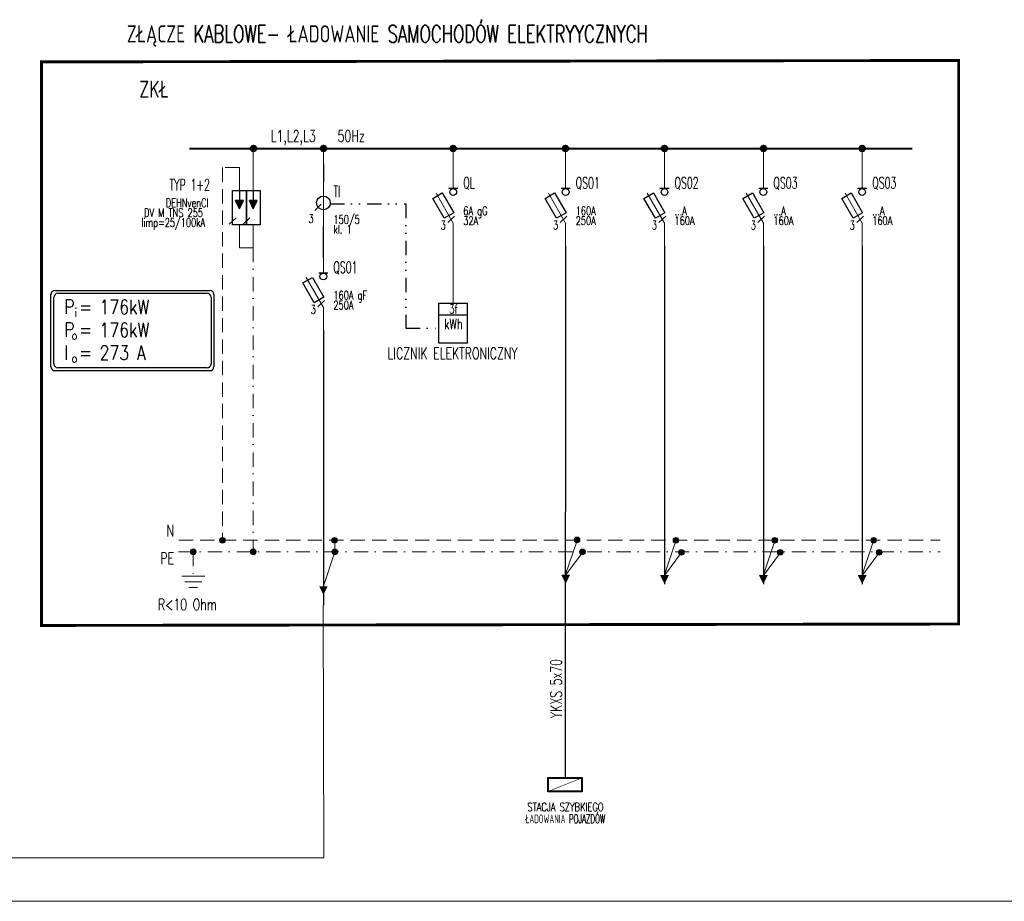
# Model space of a CAD drawing. Header units: millimetres. Extents: x -624 to 147, y 941 to 1125.
# Tile 2 of 3: x -410 to -238, y 961 to 1115. Entities that reach past the tile are written whole.
import ezdxf
from ezdxf.enums import TextEntityAlignment as Align

# ---------------------------------------------------------------- set-up
doc = ezdxf.new("R2010")
doc.units = ezdxf.units.MM
for name, pattern in [('DIVIDE', [1.25, 0.5, -0.25, 0, -0.25, 0, -0.25]), ('HIDDEN', [0.375, 0.25, -0.125]), ('PRZEWOD_N', [3.75, 2.5, -1.25]), ('PRZEWOD_PE', [5, 2.5, -1.25, 0, -1.25])]:
    doc.linetypes.add(name, pattern=pattern)
for name, color, linetype, lineweight in [('BLOCK_1', 1, 'Continuous', 25), ('BLOCK_2', 7, 'Continuous', 18), ('IE_ATRYBUTY_ BLOCK_1', 7, 'Continuous', 20), ('IE_ATRYBUTY_ BLOCK_2', 7, 'Continuous', 18), ('IE_rozdzielnice', 1, 'Continuous', 25), ('ODPŁYW', 3, 'Continuous', 18), ('OPIS', 7, 'Continuous', 18), ('PRZEWOD_N', 4, 'Continuous', 15), ('PRZEWOD_PE', 2, 'Continuous', 15), ('SZYNA', 5, 'Continuous', 40)]:
    doc.layers.add(name, color=color, linetype=linetype, lineweight=lineweight)
for name, color, linetype in [('STEROWANIE', 6, 'Continuous'), ('tabelka', 8, 'Continuous'), ('tabelka_opis', 2, 'Continuous'), ('typ kabla', 30, 'Continuous')]:
    doc.layers.add(name, color=color, linetype=linetype)
doc.styles.add('ROMANS', font='romans.shx', dxfattribs={"width": 0.8})

# ---------------------------------------------------------------- blocks, each defined once
blk = doc.blocks.new('rozgalezienie')
blk.add_hatch(color=0).paths.add_polyline_path([(0.5, 0, 1), (-0.5, 0, 1)])
at = {"color": 0}
blk.add_circle((0, 0), 0.5, dxfattribs=at)
blk = doc.blocks.new('N')
blk.add_line((2, 7.5), (0, 1.5))
blk.add_lwpolyline([(0, 1.5, 1.5, 0, 0), (0, 0, 0, 0, 0)], format="xyseb")
blk = doc.blocks.new('ogranicznik przepiec')
at = {"layer": 'BLOCK_1'}
blk.add_hatch(color=256, dxfattribs=at).paths.add_polyline_path([(0, -7.2), (-0.68, -5.77), (0.68, -5.77)])
for p, q in [((0, -4), (0, 0)), ((0, -10), (0, -14))]:
    blk.add_line(p, q)
for p, q in [((0, -4), (0, -5.77)), ((0, -7.2), (-0.68, -5.77)), ((0.68, -5.77), (-0.68, -5.77)), ((0, -7.2), (0.68, -5.77)), ((-1.79, -9.86), (-0.61, -8.78))]:
    blk.add_line(p, q, dxfattribs=at)
blk.add_lwpolyline([(1.2, -10), (-1.2, -10), (-1.2, -4), (1.2, -4)], close=True, dxfattribs=at)
at = {"layer": 'BLOCK_2', "style": 'ROMANS', "flags": 8}
for tag, p, height, width in [('SYMBOL', (1.75, -4), 2, 0.6), ('TYP', (1.75, -6.91), 1.5, 0.7), ('PARAMETRY', (1.75, -8.63), 1.5, 0.7), ('OPIS1', (1.75, -10.34), 1.5, 0.7)]:
    blk.add_attdef(tag, p, '', height=height, dxfattribs=dict(at, width=width))
at = {"layer": 'BLOCK_2', "style": 'ROMANS', "width": 0.7, "flags": 8}
blk.add_attdef('N', text='', height=1.5, dxfattribs=at).set_placement((-2.08, -10.57), align=Align.RIGHT)
blk = doc.blocks.new('tabliczka_moc')
for p, q in [((-10.03, 14.01), (17.03, 14.01)), ((-10.73, 0.7), (-10.73, 13.31)), ((-10.23, 1.2), (-10.23, 12.81)), ((-9.53, 13.51), (16.53, 13.51)), ((17.23, 12.81), (17.23, 1.2)), ((17.73, 13.31), (17.73, 0.7)), ((-10.03, 0), (17.03, 0)), ((16.53, 0.5), (-9.53, 0.5))]:
    blk.add_line(p, q)
for centre, start, end in [((-10.03, 13.31), 90, 180), ((17.03, 13.31), 360, 90), ((-9.53, 12.81), 90, 180), ((16.53, 12.81), 360, 90), ((-10.03, 0.7), 180, 270), ((-9.53, 1.2), 180, 270), ((16.53, 1.2), 270, 360), ((17.03, 0.7), 270, 360)]:
    blk.add_arc(centre, 0.7, start, end)
at = {"layer": 'BLOCK_2', "style": 'ROMANS', "width": 0.8}
for s, height, p in [('P', 2.5, (-8.42, 9.91, 10000)), ('i', 1.5, (-6.61, 9.41, 10000)), ('=', 2.5, (-5.77, 9.91, 10000)), ('P', 2.5, (-8.42, 5.91, 10000)), ('=', 2.5, (-5.77, 5.91, 10000)), ('o', 1.5, (-7.11, 5.41, 10000)), ('I', 2.5, (-8.42, 1.91, 10000)), ('=', 2.5, (-5.77, 1.91, 10000)), ('o', 1.5, (-7.11, 1.41, 10000))]:
    blk.add_text(s, height=height, dxfattribs=at).set_placement(p)
for tag, p in [('MOC_Z', (-2.24, 9.87)), ('MOC_S', (-2.24, 5.87)), ('PRAD', (-2.24, 1.87))]:
    blk.add_attdef(tag, p, '', height=2.5, dxfattribs=at)
blk = doc.blocks.new('bezpiecznik rozlacznik')
for p, q in [((0, -4), (0, 0)), ((0, -10), (-3, -4.8)), ((0, -10), (0, -14))]:
    blk.add_line(p, q)
at = {"layer": 'BLOCK_1'}
for p, q in [((0.8, -4), (-0.8, -4)), ((-0.96, -9.89), (0.22, -8.81))]:
    blk.add_line(p, q, dxfattribs=at)
blk.add_lwpolyline([(0.08, -8.22), (-1.58, -9.18), (-3.58, -5.72), (-1.92, -4.76)], close=True, dxfattribs=at)
blk.add_circle((0, -4.59), 0.59, dxfattribs=at)
at = {"layer": 'BLOCK_2', "style": 'ROMANS', "flags": 8}
for tag, p, height, width in [('SYMBOL', (1.75, -4), 2, 0.6), ('TYP', (1.75, -6.91), 1.5, 0.7), ('PARAMETRY', (1.75, -8.63), 1.5, 0.7), ('OPIS1', (1.75, -10.34), 1.5, 0.7)]:
    blk.add_attdef(tag, p, '', height=height, dxfattribs=dict(at, width=width))
at = {"layer": 'BLOCK_2', "style": 'ROMANS', "width": 0.7, "flags": 8}
blk.add_attdef('N', text='', height=1.5, dxfattribs=at).set_placement((-1.31, -11.12), align=Align.RIGHT)
blk = doc.blocks.new('PE')
blk.add_line((3, 5.5), (0, 1.5))
blk.add_lwpolyline([(0, 1.5, 1.5, 0, 0), (0, 0, 0, 0, 0)], format="xyseb")
blk = doc.blocks.new('PE_R')
blk.add_line((2, 7.44), (0, 1.5))
blk.add_lwpolyline([(0, 1.5, 1.5, 0, 0), (0, 0, 0, 0, 0)], format="xyseb")
blk = doc.blocks.new('liczniki')
for p, q in [((-2.5, -2), (-2.5, 0)), ((-2.5, 0), (2.5, 0)), ((2.5, -2), (2.5, 0)), ((-2.5, -7), (-2.5, -2)), ((-2.5, -2), (2.5, -2)), ((2.5, -7), (2.5, -2)), ((2.5, -7), (-2.5, -7))]:
    blk.add_line(p, q)
at = {"layer": 'BLOCK_2', "style": 'ROMANS', "flags": 8}
for tag, p, height, width in [('SYMBOL', (3.25, -1.19), 2, 0.6), ('PARAMETRY', (3.25, -3.81), 1.5, 0.7), ('OPIS', (3.25, -5.53), 1.5, 0.7)]:
    blk.add_attdef(tag, p, '', height=height, dxfattribs=dict(at, width=width))
at = {"layer": 'BLOCK_2', "style": 'ROMANS', "width": 0.7, "flags": 8}
for tag, p in [('TYP', (0.04, -4.15)), ('TYP1', (0.04, -6.46))]:
    blk.add_attdef(tag, text='', height=1.8, dxfattribs=at).set_placement(p, align=Align.CENTER)
blk = doc.blocks.new('tablica elektryczna')
h = blk.add_hatch(color=256)
h.paths.add_polyline_path([(-290, -10), (290, -10), (290, -240), (-290, -240)], flags=16)
h.paths.add_polyline_path([(-300, 0), (300, 0), (300, -250), (-300, -250)])
for points in [[(-300, 0), (300, 0), (300, -250), (-300, -250)], [(-290, -10), (290, -10), (290, -240), (-290, -240)]]:
    blk.add_lwpolyline(points, close=True)
at = {"const_width": 10}
blk.add_lwpolyline([(-290, -240), (290, -10)], dxfattribs=at)
at = {"layer": 'IE_ATRYBUTY_ BLOCK_1', "style": 'ROMANS', "width": 0.7, "flags": 8}
blk.add_attdef('TYP', text='', height=200, dxfattribs=at).set_placement((0, -374), align=Align.MIDDLE_CENTER)
at = {"layer": 'IE_ATRYBUTY_ BLOCK_2', "style": 'ROMANS', "width": 0.6, "flags": 8}
for tag, p in [('OPIS1', (0, -576)), ('OPIS2', (0, -776))]:
    blk.add_attdef(tag, text='', height=150, dxfattribs=at).set_placement(p, align=Align.MIDDLE_CENTER)
blk = doc.blocks.new('typ_kabla')
at = {"color": 0, "style": 'ROMANS', "width": 0.7}
blk.add_attdef('TYP_KABLA', text='', height=2, dxfattribs=at).set_placement((0, 0), align=Align.CENTER)
blk = doc.blocks.new('przekladnik pradowy')
blk.add_line((0, -10.6), (0, -2.4))
at = {"layer": 'BLOCK_1'}
blk.add_line((-1.48, -7.82), (-0.37, -6.71), dxfattribs=at)
blk.add_circle((0, -6.5), 1.2, dxfattribs=at)
at = {"layer": 'BLOCK_2', "style": 'ROMANS', "flags": 8}
for tag, p, height, width in [('SYMBOL', (1.75, -5), 2, 0.6), ('TYP', (1.75, -7.91), 1.5, 0.7), ('PARAMETRY', (1.75, -9.63), 1.5, 0.7), ('OPIS1', (1.75, -11.34), 1.5, 0.7)]:
    blk.add_attdef(tag, p, '', height=height, dxfattribs=dict(at, width=width))
at = {"layer": 'BLOCK_2', "style": 'ROMANS', "width": 0.7, "flags": 8}
blk.add_attdef('N', text='', height=1.5, dxfattribs=at).set_placement((-1.71, -9.48), align=Align.RIGHT)

msp = doc.modelspace()

# ---------------------------------------------------------------- linework, layer by layer
at = {"layer": 'IE_rozdzielnice', "linetype": 'HIDDEN', "ltscale": 10, "const_width": 0.5}
msp.add_lwpolyline([(-406.14, 1009.62), (-245.96, 1009.87), (-245.96, 1108.23), (-406.14, 1107.98)], close=True, dxfattribs=at)
at = {"layer": 'ODPŁYW'}
for p, q in [((-369.15, 1089.53), (-369.15, 1092.53)), ((-356.91, 1090.21), (-356.91, 1093.21)), ((-334.23, 1092.86), (-334.23, 1089.86)), ((-314.6, 1089.86), (-314.6, 1092.86)), ((-297.34, 1089.86), (-297.34, 1092.86)), ((-280.07, 1089.86), (-280.07, 1092.86)), ((-262.81, 1089.86), (-262.81, 1092.86)), ((-371.55, 1075.53), (-369.15, 1075.53)), ((-334.23, 1075.86), (-334.23, 1065.86))]:
    msp.add_line(p, q, dxfattribs=at)
at = {"layer": 'ODPŁYW', "lineweight": -3}
for points in [[(-356.91, 1090.21), (-356.91, 1086.96)], [(-356.91, 1073.85), (-356.91, 1079.26)], [(-314.6, 1075.86), (-314.71, 983.08)], [(-297.34, 1075.86), (-297.34, 1016.85)], [(-280.07, 1075.86), (-280.07, 1016.85)], [(-262.81, 1075.86), (-262.81, 1016.85)], [(-356.91, 1061.13), (-356.91, 1013.18)]]:
    msp.add_lwpolyline(points, dxfattribs=at)
at = {"layer": 'ODPŁYW'}
for points in [[(-564.97, 1041.47), (-564.97, 961.48), (-169.97, 961.48), (-169.92, 1061.36), (-169.91, 1061.36)], [(-459.37, 1041.29), (-459.37, 969.07), (-356.85, 969.07), (-356.97, 1013.18)]]:
    msp.add_lwpolyline(points, dxfattribs=at)
at = {"layer": 'PRZEWOD_N', "linetype": 'PRZEWOD_N'}
for p, q in [((-374.51, 1089.53), (-374.51, 1024.48)), ((-371.55, 1089.53), (-374.51, 1089.53)), ((-382.15, 1024.48), (-249.18, 1024.48))]:
    msp.add_line(p, q, dxfattribs=at)
msp.add_lwpolyline([(-354.91, 1022.47), (-354.91, 1024.66)], dxfattribs=at)
msp.add_lwpolyline([(-354.91, 1022.47), (-354.91, 1024.66)], dxfattribs=at)
msp.add_lwpolyline([(-354.91, 1022.47), (-354.91, 1024.66)], dxfattribs=at)
at = {"layer": 'PRZEWOD_PE', "linetype": 'PRZEWOD_PE'}
for p, q in [((-382.2, 1022.48), (-249.18, 1022.48)), ((-379.63, 1022.48), (-379.63, 1018.25)), ((-379.63, 1022.48), (-379.63, 1018.25)), ((-379.63, 1022.48), (-379.63, 1018.25))]:
    msp.add_line(p, q, dxfattribs=at)
at = {"layer": 'PRZEWOD_PE'}
for p, q in [((-381.63, 1018.25), (-377.63, 1018.25)), ((-381.63, 1018.25), (-377.63, 1018.25)), ((-381.63, 1018.25), (-377.63, 1018.25)), ((-381.13, 1017.25), (-378.13, 1017.25)), ((-381.13, 1017.25), (-378.13, 1017.25)), ((-381.13, 1017.25), (-378.13, 1017.25)), ((-380.39, 1016.25), (-378.89, 1016.25)), ((-380.39, 1016.25), (-378.89, 1016.25)), ((-380.39, 1016.25), (-378.89, 1016.25))]:
    msp.add_line(p, q, dxfattribs=at)
at = {"layer": 'PRZEWOD_PE', "linetype": 'PRZEWOD_PE'}
msp.add_lwpolyline([(-369.15, 1075.53), (-369.15, 1022.48)], dxfattribs=at)
at = {"layer": 'STEROWANIE', "linetype": 'DIVIDE', "ltscale": 5}
msp.add_lwpolyline([(-355.72, 1083.2), (-342.51, 1083.2), (-342.51, 1061.53), (-336.73, 1061.53)], dxfattribs=at)
at = {"layer": 'SZYNA'}
msp.add_line((-380.31, 1092.86), (-254.07, 1092.86), dxfattribs=at)

# ---------------------------------------------------------------- block references
at = {"layer": 'IE_rozdzielnice'}
ref = msp.add_blockref('tablica elektryczna', (-314.71, 983.08), dxfattribs=dict(at, xscale=0.01, yscale=0.01, zscale=0.01))
ref.add_attrib('TYP', 'STACJA SZYBKIEGO', dxfattribs={"layer": 'IE_ATRYBUTY_ BLOCK_1', "height": 1.5, "style": 'ROMANS', "width": 0.7}).set_placement((-314.63, 977.93), align=Align.MIDDLE_CENTER)
ref.add_attrib('OPIS2', 'ŁADOWANIA POJAZDÓW ', dxfattribs={"layer": 'IE_ATRYBUTY_ BLOCK_2', "height": 1.5, "style": 'ROMANS', "width": 0.6}).set_placement((-314.35, 975.86), align=Align.MIDDLE_CENTER)
at = {"layer": 'ODPŁYW'}
ref = msp.add_blockref('ogranicznik przepiec', (-369.15, 1089.53), dxfattribs=at)
ref.add_attrib('SYMBOL', 'TYP 1+2', (-383.76, 1085.53), dxfattribs={"layer": 'BLOCK_2', "height": 2, "style": 'ROMANS', "width": 0.6})
ref.add_attrib('TYP', 'DEHNvenCI', (-384.42, 1082.63), dxfattribs={"layer": 'BLOCK_2', "height": 1.5, "style": 'ROMANS', "width": 0.7})
ref.add_attrib('PARAMETRY', 'DV M TNS 255', (-388.23, 1080.91), dxfattribs={"layer": 'BLOCK_2', "height": 1.5, "style": 'ROMANS', "width": 0.7})
ref.add_attrib('OPIS1', 'Iimp=25/100kA', (-388.7, 1079.19), dxfattribs={"layer": 'BLOCK_2', "height": 1.5, "style": 'ROMANS', "width": 0.7})
msp.add_blockref('ogranicznik przepiec', (-371.55, 1089.53), dxfattribs=at)
for p, values in [((-334.23, 1089.86), {'SYMBOL': 'QL', 'PARAMETRY': '6A gG', 'OPIS1': '32A', 'N': '3'}), ((-314.6, 1089.86), {'PARAMETRY': '160A', 'OPIS1': '250A', 'N': '3', 'SYMBOL': 'QS01'}), ((-297.34, 1089.86), {'PARAMETRY': '...A', 'OPIS1': '160A', 'N': '3', 'SYMBOL': 'QS02'}), ((-280.07, 1089.86), {'PARAMETRY': '...A', 'OPIS1': '160A', 'N': '3', 'SYMBOL': 'QS03'}), ((-262.81, 1089.86), {'PARAMETRY': '...A', 'OPIS1': '160A', 'N': '3', 'SYMBOL': 'QS03'}), ((-356.91, 1075.13), {'PARAMETRY': '160A gF', 'OPIS1': '250A', 'N': '3', 'SYMBOL': 'QS01'})]:
    msp.add_blockref('bezpiecznik rozlacznik', p, dxfattribs=at).add_auto_attribs(values)
ref = msp.add_blockref('przekladnik pradowy', (-356.91, 1089.86), dxfattribs=at)
ref.add_attrib('SYMBOL', 'TI', (-355.15, 1084.36), dxfattribs={"layer": 'BLOCK_2', "height": 2, "style": 'ROMANS', "width": 0.6})
ref.add_attrib('PARAMETRY', '150/5', (-355.15, 1079.73), dxfattribs={"layer": 'BLOCK_2', "height": 1.5, "style": 'ROMANS', "width": 0.7})
ref.add_attrib('OPIS1', 'kl. 1', (-355.15, 1078.01), dxfattribs={"layer": 'BLOCK_2', "height": 1.5, "style": 'ROMANS', "width": 0.7})
ref.add_attrib('N', '3', dxfattribs={"layer": 'BLOCK_2', "height": 1.5, "style": 'ROMANS', "width": 0.7}).set_placement((-358.61, 1079.87), align=Align.RIGHT)
at = {"layer": 'PRZEWOD_N', "linetype": 'PRZEWOD_N'}
for name, p in [('rozgalezienie', (-374.54, 1024.48)), ('rozgalezienie', (-354.96, 1024.48)), ('rozgalezienie', (-354.96, 1024.48)), ('rozgalezienie', (-354.96, 1024.48)), ('rozgalezienie', (-312.6, 1024.54)), ('rozgalezienie', (-295.34, 1024.48)), ('rozgalezienie', (-278.07, 1024.48)), ('rozgalezienie', (-260.81, 1024.48)), ('PE_R', (-314.6, 1017.01)), ('PE_R', (-297.34, 1016.95)), ('PE_R', (-280.07, 1016.95)), ('PE_R', (-262.81, 1016.95)), ('N', (-356.91, 1014.97)), ('N', (-356.91, 1014.97))]:
    msp.add_blockref(name, p, dxfattribs=at)
at = {"layer": 'PRZEWOD_N'}
msp.add_blockref('rozgalezienie', (-354.91, 1022.47), dxfattribs=at)
msp.add_blockref('rozgalezienie', (-354.91, 1022.47), dxfattribs=at)
msp.add_blockref('rozgalezienie', (-354.91, 1022.47), dxfattribs=at)
at = {"layer": 'PRZEWOD_PE', "linetype": 'PRZEWOD_PE'}
for name, p in [('rozgalezienie', (-379.63, 1022.48)), ('rozgalezienie', (-379.63, 1022.48)), ('rozgalezienie', (-369.15, 1022.48)), ('PE', (-314.6, 1016.92)), ('PE', (-297.34, 1016.85)), ('PE', (-280.07, 1016.85)), ('PE', (-262.81, 1016.85))]:
    msp.add_blockref(name, p, dxfattribs=at)
at = {"layer": 'PRZEWOD_PE'}
for p in [(-311.65, 1022.45), (-294.39, 1022.38), (-277.12, 1022.38), (-259.85, 1022.38)]:
    msp.add_blockref('rozgalezienie', p, dxfattribs=at)
at = {"layer": 'STEROWANIE', "lineweight": -3}
ref = msp.add_blockref('liczniki', (-334.23, 1065.86), dxfattribs=at)
ref.add_attrib('TYP', '3f', dxfattribs={"layer": 'BLOCK_2', "height": 1.6, "style": 'ROMANS', "width": 0.7, "flags": 8}).set_placement((-334.19, 1064.06), align=Align.CENTER)
ref.add_attrib('TYP1', 'kWh', dxfattribs={"layer": 'BLOCK_2', "height": 1.8, "style": 'ROMANS', "width": 0.7, "flags": 8}).set_placement((-334.19, 1061.36), align=Align.CENTER)
at = {"layer": 'SZYNA'}
for p in [(-369.12, 1092.86), (-356.91, 1092.86), (-334.23, 1092.86), (-314.6, 1092.86), (-297.34, 1092.86), (-280.07, 1092.86), (-262.81, 1092.86)]:
    msp.add_blockref('rozgalezienie', p, dxfattribs=at)
at = {"layer": 'tabelka'}
msp.add_blockref('tabliczka_moc', (-393.75, 1054.09, -10000), dxfattribs=at).add_auto_attribs({'PRAD': '273 A', 'MOC_Z': '176kW', 'MOC_S': '176kW'})
at = {"layer": 'typ kabla', "rotation": 89.99999999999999}
msp.add_blockref('typ_kabla', (-315.27, 998.61), dxfattribs=at).add_auto_attribs({'TYP_KABLA': 'YKXS 5x70'})

# ---------------------------------------------------------------- texts
at = {"layer": 'OPIS', "style": 'ROMANS', "width": 0.7}
for s, height, p in [('ZŁĄCZE KABLOWE- ŁADOWANIE SAMOCHODÓW ELEKTRYYCZNYCH', 3, (-391.23, 1111.37)), ('ZKŁ', 3, (-389.05, 1101.71)), ('L1,L2,L3   50Hz', 2, (-366.1, 1094.04))]:
    msp.add_text(s, height=height, dxfattribs=at).set_placement(p)
for s, p in [('N', (-382.98, 1025.16)), ('PE', (-382.98, 1020.33)), ('R<10 Ohm', (-375.48, 1012.27))]:
    msp.add_text(s, height=2, dxfattribs=at).set_placement(p, align=Align.RIGHT)
at = {"layer": 'tabelka_opis', "style": 'ROMANS', "width": 0.7}
msp.add_text('LICZNIK ELEKTRONICZNY', height=2, dxfattribs=at).set_placement((-334.35, 1056.11), align=Align.CENTER)

doc.saveas('drawing.dxf')
